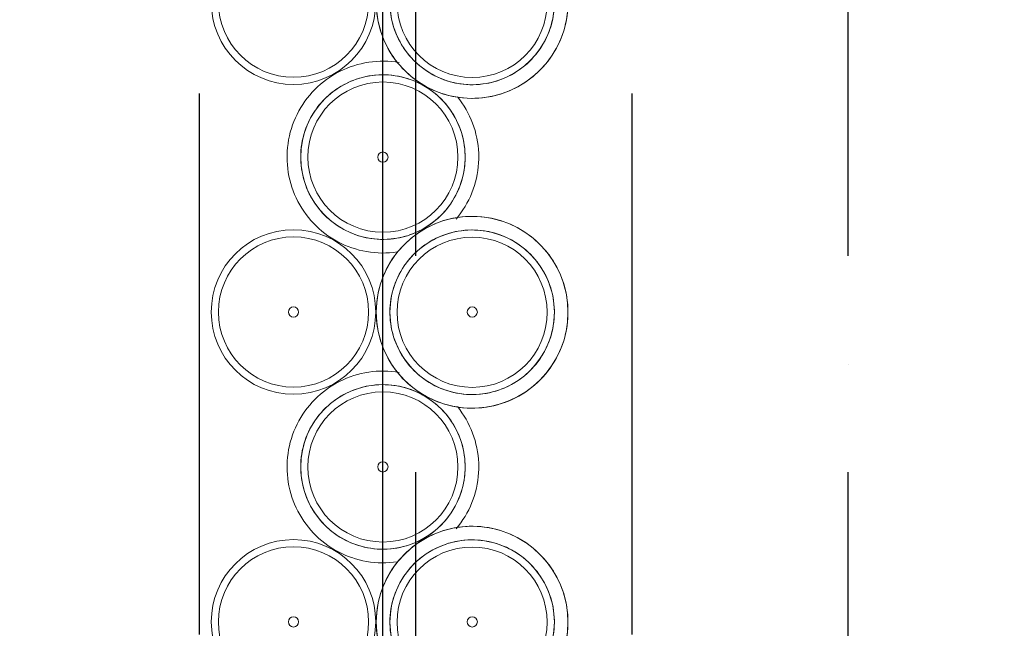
# Model space of a CAD drawing. Header units: millimetres. Extents: x 3625 to 132892, y -52547 to 67182.
# Tile 215 of 256: x 64082 to 64371, y 35117 to 35296. Entities that reach past the tile are written whole.
import ezdxf

# ---------------------------------------------------------------- set-up
doc = ezdxf.new("R2010")
doc.units = ezdxf.units.MM
doc.layers.add('A-GENM', color=6, linetype='Continuous', lineweight=18)
doc.layers.add('ATN Houtenlatten pl', color=20, linetype='Continuous')

# ---------------------------------------------------------------- blocks, each defined once
blk = doc.blocks.new('22_KA_stijgerbuizenwand sectie - Type-V199-Plotview plafond begane grond - 1 op 100')
at = {"layer": 'A-GENM'}
blk.add_line((8.75, -22.51), (7.84, -22.84), dxfattribs=at)
at = {"layer": 'A-GENM', "flags": 128}
for points in [[(54.36, 45.39), (54.33, 46.52), (54.27, 47.64), (54.15, 48.76), (54, 49.88), (53.8, 50.98), (53.55, 52.08), (53.26, 53.17), (52.93, 54.25), (52.55, 55.31), (52.13, 56.35), (51.67, 57.38), (51.18, 58.39), (50.64, 59.38), (50.06, 60.34), (49.44, 61.29), (48.79, 62.2), (48.09, 63.09), (47.37, 63.95), (46.61, 64.78), (45.82, 65.58), (45, 66.35), (44.14, 67.09), (43.26, 67.79), (42.35, 68.45), (41.42, 69.08), (40.46, 69.67), (39.47, 70.22), (38.47, 70.73), (37.45, 71.2), (36.41, 71.63), (35.35, 72.01), (34.28, 72.36), (33.19, 72.66), (32.1, 72.92), (30.99, 73.13), (29.88, 73.3), (28.76, 73.42), (27.64, 73.5), (26.51, 73.54), (25.38, 73.53), (24.26, 73.47), (23.14, 73.37), (22.02, 73.23), (20.91, 73.04), (19.81, 72.8), (18.72, 72.53), (17.64, 72.21), (16.57, 71.84), (15.52, 71.44), (14.49, 70.99), (13.48, 70.5), (12.48, 69.97), (11.51, 69.4), (10.56, 68.79), (9.64, 68.15), (8.74, 67.47), (7.87, 66.75), (7.03, 66), (6.23, 65.22), (5.45, 64.4), (4.7, 63.56), (4, 62.69), (3.32, 61.78), (2.68, 60.85), (2.08, 59.9), (1.52, 58.93), (1, 57.93), (0.52, 56.91), (0.08, 55.87), (-0.32, 54.82), (-0.67, 53.75), (-0.99, 52.67), (-1.26, 51.58), (-1.48, 50.47), (-1.66, 49.36), (-1.8, 48.25), (-1.89, 47.12), (-1.94, 46), (-1.94, 45.39)], [(2.06, 45.39), (2.08, 46.36), (2.13, 47.32), (2.23, 48.28), (2.36, 49.24), (2.54, 50.19), (2.75, 51.13), (3, 52.06), (3.28, 52.99), (3.6, 53.9), (3.96, 54.79), (4.36, 55.68), (4.79, 56.54), (5.25, 57.39), (5.74, 58.22), (6.27, 59.03), (6.84, 59.81), (7.43, 60.58), (8.05, 61.31), (8.7, 62.03), (9.38, 62.71), (10.09, 63.37), (10.82, 64), (11.58, 64.6), (12.36, 65.17), (13.16, 65.71), (13.98, 66.22), (14.82, 66.69), (15.68, 67.13), (16.56, 67.53), (17.46, 67.9), (18.36, 68.23), (19.28, 68.53), (20.21, 68.78), (21.15, 69.01), (22.1, 69.19), (23.06, 69.33), (24.02, 69.44), (24.98, 69.51), (25.95, 69.54), (26.91, 69.53), (27.88, 69.48), (28.84, 69.4), (29.8, 69.27), (30.75, 69.11), (31.69, 68.91), (32.63, 68.67), (33.56, 68.4), (34.47, 68.08), (35.37, 67.73), (36.26, 67.35), (37.13, 66.93), (37.98, 66.48), (38.81, 65.99), (39.63, 65.47), (40.42, 64.92), (41.19, 64.33), (41.93, 63.72), (42.65, 63.07), (43.35, 62.4), (44.01, 61.7), (44.65, 60.98), (45.26, 60.23), (45.84, 59.45), (46.39, 58.66), (46.9, 57.84), (47.38, 57), (47.83, 56.15), (48.24, 55.27), (48.62, 54.38), (48.96, 53.48), (49.27, 52.56), (49.53, 51.64), (49.77, 50.7), (49.96, 49.75), (50.11, 48.8), (50.23, 47.84), (50.31, 46.88), (50.35, 45.91), (50.36, 45.39)], [(-1.94, 45.39), (-1.92, 44.26), (-1.85, 43.14), (-1.74, 42.02), (-1.58, 40.91), (-1.38, 39.8), (-1.14, 38.7), (-0.85, 37.61), (-0.51, 36.54), (-0.14, 35.47), (0.28, 34.43), (0.74, 33.4), (1.24, 32.39), (1.78, 31.4), (2.36, 30.44), (2.97, 29.5), (3.63, 28.58), (4.32, 27.69), (5.04, 26.83), (5.8, 26), (6.59, 25.2), (7.42, 24.43), (8.27, 23.69), (9.15, 22.99), (10.06, 22.33), (11, 21.7), (11.96, 21.11), (12.94, 20.56), (13.94, 20.05), (14.96, 19.58), (16.01, 19.15), (17.06, 18.77), (18.14, 18.42), (19.22, 18.12), (20.32, 17.86), (21.42, 17.65), (22.53, 17.48), (23.65, 17.36), (24.78, 17.28), (25.9, 17.24), (27.03, 17.25), (28.15, 17.31), (29.27, 17.41), (30.39, 17.55), (31.5, 17.74), (32.6, 17.98), (33.69, 18.25), (34.77, 18.58), (35.84, 18.94), (36.89, 19.35), (37.92, 19.79), (38.93, 20.28), (39.93, 20.81), (40.9, 21.38), (41.85, 21.99), (42.77, 22.63), (43.67, 23.31), (44.54, 24.03), (45.38, 24.78), (46.19, 25.56), (46.96, 26.38), (47.71, 27.22), (48.42, 28.1), (49.09, 29), (49.73, 29.93), (50.33, 30.88), (50.89, 31.86), (51.41, 32.85), (51.89, 33.87), (52.33, 34.91), (52.73, 35.96), (53.09, 37.03), (53.4, 38.11), (53.67, 39.2), (53.89, 40.31), (54.07, 41.42), (54.21, 42.54), (54.3, 43.66), (54.35, 44.78), (54.36, 45.39)], [(50.36, 45.39), (50.34, 44.42), (50.28, 43.46), (50.18, 42.5), (50.05, 41.54), (49.87, 40.59), (49.66, 39.65), (49.42, 38.72), (49.13, 37.79), (48.81, 36.88), (48.45, 35.99), (48.06, 35.1), (47.63, 34.24), (47.16, 33.39), (46.67, 32.56), (46.14, 31.75), (45.58, 30.97), (44.98, 30.21), (44.36, 29.47), (43.71, 28.75), (43.03, 28.07), (42.33, 27.41), (41.59, 26.78), (40.84, 26.18), (40.06, 25.61), (39.25, 25.07), (38.43, 24.56), (37.59, 24.09), (36.73, 23.65), (35.85, 23.25), (34.96, 22.88), (34.05, 22.55), (33.13, 22.25), (32.2, 22), (31.26, 21.77), (30.31, 21.59), (29.36, 21.45), (28.4, 21.34), (27.43, 21.27), (26.47, 21.24), (25.5, 21.25), (24.54, 21.3), (23.57, 21.38), (22.62, 21.51), (21.66, 21.67), (20.72, 21.87), (19.78, 22.11), (18.86, 22.39), (17.94, 22.7), (17.04, 23.05), (16.16, 23.43), (15.29, 23.85), (14.43, 24.3), (13.6, 24.79), (12.79, 25.31), (11.99, 25.87), (11.22, 26.45), (10.48, 27.06), (9.76, 27.71), (9.06, 28.38), (8.4, 29.08), (7.76, 29.8), (7.15, 30.55), (6.57, 31.33), (6.03, 32.12), (5.51, 32.94), (5.03, 33.78), (4.58, 34.63), (4.17, 35.51), (3.79, 36.4), (3.45, 37.3), (3.15, 38.22), (2.88, 39.14), (2.65, 40.08), (2.45, 41.03), (2.3, 41.98), (2.18, 42.94), (2.1, 43.9), (2.06, 44.87), (2.06, 45.39)], [(4.78, 27.74), (3.67, 27.91), (2.55, 28.03), (1.43, 28.11), (0.3, 28.15), (-0.82, 28.14), (-1.95, 28.08), (-3.07, 27.98), (-4.18, 27.84), (-5.29, 27.65), (-6.4, 27.41), (-7.49, 27.14), (-8.57, 26.82), (-9.63, 26.45), (-10.68, 26.04), (-11.71, 25.6), (-12.73, 25.11), (-13.72, 24.58), (-14.69, 24.01), (-15.64, 23.4), (-16.57, 22.76), (-17.46, 22.08), (-18.33, 21.36), (-19.17, 20.61), (-19.98, 19.83), (-20.76, 19.01), (-21.5, 18.17), (-22.21, 17.29), (-22.88, 16.39), (-23.52, 15.46), (-24.12, 14.51), (-24.68, 13.54), (-25.2, 12.54), (-25.69, 11.52), (-26.13, 10.48), (-26.52, 9.43), (-26.88, 8.36), (-27.19, 7.28), (-27.46, 6.19), (-27.69, 5.08), (-27.87, 3.97), (-28, 2.85), (-28.1, 1.73), (-28.14, 0.61), (-28.15, 0)], [(-6.92, 23.14), (-5.99, 23.39), (-5.05, 23.62), (-4.1, 23.8), (-3.15, 23.94), (-2.19, 24.05), (-1.23, 24.12), (-0.26, 24.15), (0.71, 24.14), (1.67, 24.09), (2.63, 24.01), (3.59, 23.88), (4.54, 23.72), (5.49, 23.52), (6.42, 23.28), (7.35, 23), (8.26, 22.69), (9.16, 22.34), (10.05, 21.96), (10.92, 21.54), (11.77, 21.09)], [(-19.37, 14.42), (-18.78, 15.19), (-18.16, 15.92), (-17.5, 16.64), (-16.83, 17.32), (-16.12, 17.98), (-15.39, 18.61), (-14.63, 19.21), (-13.85, 19.78), (-13.05, 20.32), (-12.23, 20.83), (-11.38, 21.3), (-10.52, 21.74), (-9.64, 22.14), (-8.75, 22.51), (-7.84, 22.84)], [(12.61, 20.6), (13.42, 20.08), (14.21, 19.53), (14.98, 18.94), (15.73, 18.33), (16.45, 17.68), (17.14, 17.01), (17.81, 16.31), (18.45, 15.59), (19.05, 14.84), (19.63, 14.06), (20.18, 13.27), (20.69, 12.45), (21.18, 11.61), (21.62, 10.76), (22.04, 9.88), (22.41, 8.99), (22.75, 8.09), (23.06, 7.17), (23.33, 6.25), (23.56, 5.31), (23.75, 4.36), (23.91, 3.41), (24.03, 2.45), (24.1, 1.49), (24.14, 0.52)], [(28.15, 0), (28.13, 1.13), (28.06, 2.25), (27.95, 3.37), (27.79, 4.48), (27.59, 5.59), (27.34, 6.69), (27.05, 7.78), (26.72, 8.86), (26.35, 9.92), (25.93, 10.96), (25.47, 11.99), (24.97, 13), (24.43, 13.99), (23.85, 14.95), (23.23, 15.89), (22.58, 16.81), (21.89, 17.7)], [(-24.15, 0), (-24.13, 0.97), (-24.07, 1.93), (-23.98, 2.89), (-23.84, 3.85), (-23.67, 4.8), (-23.46, 5.74), (-23.21, 6.67), (-22.92, 7.6), (-22.6, 8.51), (-22.24, 9.4), (-21.85, 10.29), (-21.42, 11.15), (-20.96, 12), (-20.46, 12.83), (-19.93, 13.64)], [(-28.15, 0), (-28.13, -1.13), (-28.06, -2.25), (-27.95, -3.37), (-27.79, -4.48), (-27.59, -5.59), (-27.34, -6.69), (-27.05, -7.78), (-26.72, -8.86), (-26.35, -9.92), (-25.93, -10.96), (-25.47, -11.99), (-24.97, -13), (-24.43, -13.99), (-23.85, -14.95), (-23.23, -15.89), (-22.58, -16.81), (-21.89, -17.7), (-21.16, -18.56), (-20.4, -19.39), (-19.61, -20.19), (-18.79, -20.96), (-17.94, -21.7), (-17.05, -22.4), (-16.14, -23.06), (-15.21, -23.69), (-14.25, -24.28), (-13.27, -24.83), (-12.26, -25.34), (-11.24, -25.81), (-10.2, -26.24), (-9.14, -26.62), (-8.07, -26.97), (-6.99, -27.27), (-5.89, -27.53), (-4.78, -27.74), (-3.67, -27.91), (-2.55, -28.03), (-1.43, -28.11), (-0.3, -28.15), (0.82, -28.14), (1.95, -28.08), (3.07, -27.98)], [(24.15, 0), (24.13, -0.97), (24.07, -1.93), (23.98, -2.89), (23.84, -3.85), (23.67, -4.8), (23.46, -5.74), (23.21, -6.67), (22.92, -7.6), (22.6, -8.51), (22.24, -9.4), (21.85, -10.29), (21.42, -11.15), (20.96, -12), (20.46, -12.83), (19.93, -13.64)], [(22.88, -16.39), (23.52, -15.46), (24.12, -14.51), (24.68, -13.54), (25.2, -12.54), (25.69, -11.52), (26.13, -10.48), (26.52, -9.43), (26.88, -8.36), (27.19, -7.28), (27.46, -6.19), (27.69, -5.08), (27.87, -3.97), (28, -2.85), (28.1, -1.73), (28.14, -0.61), (28.15, 0)], [(6.92, -23.14), (5.99, -23.39), (5.05, -23.62), (4.1, -23.8), (3.15, -23.94), (2.19, -24.05), (1.23, -24.12), (0.26, -24.15), (-0.71, -24.14), (-1.67, -24.09), (-2.63, -24.01), (-3.59, -23.88), (-4.54, -23.72), (-5.49, -23.52), (-6.42, -23.28), (-7.35, -23), (-8.26, -22.69), (-9.16, -22.34), (-10.05, -21.96), (-10.92, -21.54), (-11.77, -21.09), (-12.61, -20.6), (-13.42, -20.08), (-14.21, -19.53), (-14.98, -18.94), (-15.73, -18.33), (-16.45, -17.68), (-17.14, -17.01), (-17.81, -16.31), (-18.45, -15.59), (-19.05, -14.84), (-19.63, -14.06), (-20.18, -13.27), (-20.69, -12.45), (-21.18, -11.61), (-21.62, -10.76), (-22.04, -9.88), (-22.41, -8.99), (-22.75, -8.09), (-23.06, -7.17), (-23.33, -6.25), (-23.56, -5.31), (-23.75, -4.36), (-23.91, -3.41), (-24.03, -2.45), (-24.1, -1.49), (-24.14, -0.52)], [(19.37, -14.42), (18.78, -15.19), (18.16, -15.92), (17.5, -16.64), (16.83, -17.32), (16.12, -17.98), (15.39, -18.61)], [(12.73, -25.11), (13.72, -24.58), (14.69, -24.01), (15.64, -23.4)]]:
    blk.add_lwpolyline(points, dxfattribs=at)
at = {"layer": 'A-GENM'}
for centre, radius, start, end in [((26.21, 45.39), 28.15, 360, 180), ((-26.25, 45.47), 24.15, 0, 180), ((26.21, 45.39), 24.15, 360, 180), ((26.21, 45.39), 24.15, 0, 180), ((-26.25, 45.47), 22.04, 360, 180), ((26.21, 45.39), 22.04, 360, 180), ((-26.25, 45.47), 1.5, 0, 180), ((26.25, 45.47), 1.5, 0, 180), ((-26.25, 45.47), 24.15, 180, 0), ((-26.25, 45.47), 22.04, 180, 360), ((-26.25, 45.47), 1.5, 180, 0), ((26.21, 45.39), 28.15, 180, 360), ((26.21, 45.39), 24.15, 180, 360), ((26.21, 45.39), 24.15, 180, 0), ((26.21, 45.39), 22.04, 180, 360), ((26.25, 45.47), 1.5, 180, 0), ((0, 0), 24.15, 0, 180), ((0, 0), 22.04, 360, 180), ((0, 0), 24.15, 180, 0), ((0, 0), 22.04, 180, 360), ((0, 0), 1.5, 0, 180), ((0, 0), 1.5, 180, 0)]:
    blk.add_arc(centre, radius, start, end, dxfattribs=at)
blk = doc.blocks.new('22_KA_stijgerbuizenwand sectie - Type-V200-Plotview plafond begane grond - 1 op 100')
at = {"layer": 'A-GENM', "flags": 128}
for points in [[(54.36, 45.39), (54.33, 46.52), (54.27, 47.64), (54.15, 48.76), (54, 49.88), (53.8, 50.98), (53.55, 52.08), (53.26, 53.17), (52.93, 54.25), (52.55, 55.31), (52.13, 56.35), (51.67, 57.38), (51.18, 58.39), (50.64, 59.38), (50.06, 60.34), (49.44, 61.29), (48.79, 62.2), (48.09, 63.09), (47.37, 63.95), (46.61, 64.78), (45.82, 65.58), (45, 66.35), (44.14, 67.09), (43.26, 67.79), (42.35, 68.45), (41.42, 69.08), (40.46, 69.67), (39.47, 70.22), (38.47, 70.73), (37.45, 71.2), (36.41, 71.63), (35.35, 72.01), (34.28, 72.36), (33.19, 72.66), (32.1, 72.92), (30.99, 73.13), (29.88, 73.3), (28.76, 73.42), (27.64, 73.5), (26.51, 73.54), (25.38, 73.53), (24.26, 73.47), (23.14, 73.37), (22.02, 73.23), (20.91, 73.04), (19.81, 72.8), (18.72, 72.53), (17.64, 72.21), (16.57, 71.84), (15.52, 71.44), (14.49, 70.99), (13.48, 70.5), (12.48, 69.97), (11.51, 69.4), (10.56, 68.79), (9.64, 68.15), (8.74, 67.47), (7.87, 66.75), (7.03, 66), (6.23, 65.22), (5.45, 64.4), (4.7, 63.56), (4, 62.69), (3.32, 61.78), (2.68, 60.85), (2.08, 59.9), (1.52, 58.93), (1, 57.93), (0.52, 56.91), (0.08, 55.87), (-0.32, 54.82), (-0.67, 53.75), (-0.99, 52.67), (-1.26, 51.58), (-1.48, 50.47), (-1.66, 49.36), (-1.8, 48.25), (-1.89, 47.12), (-1.94, 46), (-1.94, 45.39)], [(2.06, 45.39), (2.08, 46.36), (2.13, 47.32), (2.23, 48.28), (2.36, 49.24), (2.54, 50.19), (2.75, 51.13), (3, 52.06), (3.28, 52.99), (3.6, 53.9), (3.96, 54.79), (4.36, 55.68), (4.79, 56.54), (5.25, 57.39), (5.74, 58.22), (6.27, 59.03), (6.84, 59.81), (7.43, 60.58), (8.05, 61.31), (8.7, 62.03), (9.38, 62.71), (10.09, 63.37), (10.82, 64), (11.58, 64.6), (12.36, 65.17), (13.16, 65.71), (13.98, 66.22), (14.82, 66.69), (15.68, 67.13), (16.56, 67.53), (17.46, 67.9), (18.36, 68.23), (19.28, 68.53), (20.21, 68.78), (21.15, 69.01), (22.1, 69.19), (23.06, 69.33), (24.02, 69.44), (24.98, 69.51), (25.95, 69.54), (26.91, 69.53), (27.88, 69.48), (28.84, 69.4), (29.8, 69.27), (30.75, 69.11), (31.69, 68.91), (32.63, 68.67), (33.56, 68.4), (34.47, 68.08), (35.37, 67.73), (36.26, 67.35), (37.13, 66.93), (37.98, 66.48), (38.81, 65.99), (39.63, 65.47), (40.42, 64.92), (41.19, 64.33), (41.93, 63.72), (42.65, 63.07), (43.35, 62.4), (44.01, 61.7), (44.65, 60.98), (45.26, 60.23), (45.84, 59.45), (46.39, 58.66), (46.9, 57.84), (47.38, 57), (47.83, 56.15), (48.24, 55.27), (48.62, 54.38), (48.96, 53.48), (49.27, 52.56), (49.53, 51.64), (49.77, 50.7), (49.96, 49.75), (50.11, 48.8), (50.23, 47.84), (50.31, 46.88), (50.35, 45.91), (50.36, 45.39)], [(-1.94, 45.39), (-1.92, 44.26), (-1.85, 43.14), (-1.74, 42.02), (-1.58, 40.91), (-1.38, 39.8), (-1.14, 38.7), (-0.85, 37.61), (-0.51, 36.54), (-0.14, 35.47), (0.28, 34.43), (0.74, 33.4), (1.24, 32.39), (1.78, 31.4), (2.36, 30.44), (2.97, 29.5), (3.63, 28.58), (4.32, 27.69), (5.04, 26.83), (5.8, 26), (6.59, 25.2), (7.42, 24.43), (8.27, 23.69), (9.15, 22.99), (10.06, 22.33), (11, 21.7), (11.96, 21.11), (12.94, 20.56), (13.94, 20.05), (14.96, 19.58), (16.01, 19.15), (17.06, 18.77), (18.14, 18.42), (19.22, 18.12), (20.32, 17.86), (21.42, 17.65), (22.53, 17.48), (23.65, 17.36), (24.78, 17.28), (25.9, 17.24), (27.03, 17.25), (28.15, 17.31), (29.27, 17.41), (30.39, 17.55), (31.5, 17.74), (32.6, 17.98), (33.69, 18.25), (34.77, 18.58), (35.84, 18.94), (36.89, 19.35), (37.92, 19.79), (38.93, 20.28), (39.93, 20.81), (40.9, 21.38), (41.85, 21.99), (42.77, 22.63), (43.67, 23.31), (44.54, 24.03), (45.38, 24.78), (46.19, 25.56), (46.96, 26.38), (47.71, 27.22), (48.42, 28.1), (49.09, 29), (49.73, 29.93), (50.33, 30.88), (50.89, 31.86), (51.41, 32.85), (51.89, 33.87), (52.33, 34.91), (52.73, 35.96), (53.09, 37.03), (53.4, 38.11), (53.67, 39.2), (53.89, 40.31), (54.07, 41.42), (54.21, 42.54), (54.3, 43.66), (54.35, 44.78), (54.36, 45.39)], [(50.36, 45.39), (50.34, 44.42), (50.28, 43.46), (50.18, 42.5), (50.05, 41.54), (49.87, 40.59), (49.66, 39.65), (49.42, 38.72), (49.13, 37.79), (48.81, 36.88), (48.45, 35.99), (48.06, 35.1), (47.63, 34.24), (47.16, 33.39), (46.67, 32.56), (46.14, 31.75), (45.58, 30.97), (44.98, 30.21), (44.36, 29.47), (43.71, 28.75), (43.03, 28.07), (42.33, 27.41), (41.59, 26.78), (40.84, 26.18), (40.06, 25.61), (39.25, 25.07), (38.43, 24.56), (37.59, 24.09), (36.73, 23.65), (35.85, 23.25), (34.96, 22.88), (34.05, 22.55), (33.13, 22.25), (32.2, 22), (31.26, 21.77), (30.31, 21.59), (29.36, 21.45), (28.4, 21.34), (27.43, 21.27), (26.47, 21.24), (25.5, 21.25), (24.54, 21.3), (23.57, 21.38), (22.62, 21.51), (21.66, 21.67), (20.72, 21.87), (19.78, 22.11), (18.86, 22.39), (17.94, 22.7), (17.04, 23.05), (16.16, 23.43), (15.29, 23.85), (14.43, 24.3), (13.6, 24.79), (12.79, 25.31), (11.99, 25.87), (11.22, 26.45), (10.48, 27.06), (9.76, 27.71), (9.06, 28.38), (8.4, 29.08), (7.76, 29.8), (7.15, 30.55), (6.57, 31.33), (6.03, 32.12), (5.51, 32.94), (5.03, 33.78), (4.58, 34.63), (4.17, 35.51), (3.79, 36.4), (3.45, 37.3), (3.15, 38.22), (2.88, 39.14), (2.65, 40.08), (2.45, 41.03), (2.3, 41.98), (2.18, 42.94), (2.1, 43.9), (2.06, 44.87), (2.06, 45.39)], [(4.78, 27.74), (3.67, 27.91), (2.55, 28.03), (1.43, 28.11), (0.3, 28.15), (-0.82, 28.14), (-1.95, 28.08), (-3.07, 27.98), (-4.18, 27.84), (-5.29, 27.65), (-6.4, 27.41), (-7.49, 27.14), (-8.57, 26.82), (-9.63, 26.45), (-10.68, 26.04), (-11.71, 25.6), (-12.73, 25.11), (-13.72, 24.58), (-14.69, 24.01), (-15.64, 23.4), (-16.57, 22.76), (-17.46, 22.08), (-18.33, 21.36), (-19.17, 20.61), (-19.98, 19.83), (-20.76, 19.01), (-21.5, 18.17), (-22.21, 17.29), (-22.88, 16.39), (-23.52, 15.46), (-24.12, 14.51), (-24.68, 13.54), (-25.2, 12.54), (-25.69, 11.52), (-26.13, 10.48), (-26.52, 9.43), (-26.88, 8.36), (-27.19, 7.28), (-27.46, 6.19), (-27.69, 5.08), (-27.87, 3.97), (-28, 2.85), (-28.1, 1.73), (-28.14, 0.61), (-28.15, 0)], [(-6.92, 23.14), (-5.99, 23.39), (-5.05, 23.62), (-4.1, 23.8), (-3.15, 23.94), (-2.19, 24.05), (-1.23, 24.12), (-0.26, 24.15), (0.71, 24.14), (1.67, 24.09), (2.63, 24.01), (3.59, 23.88), (4.54, 23.72), (5.49, 23.52), (6.42, 23.28), (7.35, 23), (8.26, 22.69), (9.16, 22.34), (10.05, 21.96), (10.92, 21.54), (11.77, 21.09)], [(-19.37, 14.42), (-18.78, 15.19), (-18.16, 15.92), (-17.5, 16.64), (-16.83, 17.32), (-16.12, 17.98), (-15.39, 18.61), (-14.63, 19.21), (-13.85, 19.78), (-13.05, 20.32), (-12.23, 20.83), (-11.38, 21.3), (-10.52, 21.74), (-9.64, 22.14), (-8.75, 22.51), (-7.84, 22.84)], [(12.61, 20.6), (13.42, 20.08), (14.21, 19.53), (14.98, 18.94), (15.73, 18.33), (16.45, 17.68), (17.14, 17.01), (17.81, 16.31), (18.45, 15.59), (19.05, 14.84), (19.63, 14.06), (20.18, 13.27), (20.69, 12.45), (21.18, 11.61), (21.62, 10.76), (22.04, 9.88), (22.41, 8.99), (22.75, 8.09), (23.06, 7.17), (23.33, 6.25), (23.56, 5.31), (23.75, 4.36), (23.91, 3.41), (24.03, 2.45), (24.1, 1.49), (24.14, 0.52)], [(28.15, 0), (28.13, 1.13), (28.06, 2.25), (27.95, 3.37), (27.79, 4.48), (27.59, 5.59), (27.34, 6.69), (27.05, 7.78), (26.72, 8.86), (26.35, 9.92), (25.93, 10.96), (25.47, 11.99), (24.97, 13), (24.43, 13.99), (23.85, 14.95), (23.23, 15.89), (22.58, 16.81), (21.89, 17.7)], [(-24.15, 0), (-24.13, 0.97), (-24.07, 1.93), (-23.98, 2.89), (-23.84, 3.85), (-23.67, 4.8), (-23.46, 5.74), (-23.21, 6.67), (-22.92, 7.6), (-22.6, 8.51), (-22.24, 9.4), (-21.85, 10.29), (-21.42, 11.15), (-20.96, 12), (-20.46, 12.83), (-19.93, 13.64)], [(-28.15, 0), (-28.13, -1.13), (-28.06, -2.25), (-27.95, -3.37), (-27.79, -4.48), (-27.59, -5.59), (-27.34, -6.69), (-27.05, -7.78), (-26.72, -8.86), (-26.35, -9.92), (-25.93, -10.96), (-25.47, -11.99), (-24.97, -13), (-24.43, -13.99), (-23.85, -14.95), (-23.23, -15.89), (-22.58, -16.81), (-21.89, -17.7), (-21.16, -18.56), (-20.4, -19.39), (-19.61, -20.19), (-18.79, -20.96), (-17.94, -21.7), (-17.05, -22.4), (-16.14, -23.06), (-15.21, -23.69), (-14.25, -24.28), (-13.27, -24.83), (-12.26, -25.34), (-11.24, -25.81), (-10.2, -26.24), (-9.14, -26.62), (-8.07, -26.97), (-6.99, -27.27), (-5.89, -27.53), (-4.78, -27.74), (-3.67, -27.91), (-2.55, -28.03), (-1.43, -28.11), (-0.3, -28.15), (0.82, -28.14), (1.95, -28.08), (3.07, -27.98), (4.18, -27.84)], [(24.15, 0), (24.13, -0.97), (24.07, -1.93), (23.98, -2.89), (23.84, -3.85), (23.67, -4.8), (23.46, -5.74), (23.21, -6.67), (22.92, -7.6), (22.6, -8.51), (22.24, -9.4), (21.85, -10.29), (21.42, -11.15), (20.96, -12), (20.46, -12.83), (19.93, -13.64)], [(21.5, -18.17), (22.21, -17.29), (22.88, -16.39), (23.52, -15.46), (24.12, -14.51), (24.68, -13.54), (25.2, -12.54), (25.69, -11.52), (26.13, -10.48), (26.52, -9.43), (26.88, -8.36), (27.19, -7.28), (27.46, -6.19), (27.69, -5.08), (27.87, -3.97), (28, -2.85), (28.1, -1.73), (28.14, -0.61), (28.15, 0)], [(6.92, -23.14), (5.99, -23.39), (5.05, -23.62), (4.1, -23.8), (3.15, -23.94), (2.19, -24.05), (1.23, -24.12), (0.26, -24.15), (-0.71, -24.14), (-1.67, -24.09), (-2.63, -24.01), (-3.59, -23.88), (-4.54, -23.72), (-5.49, -23.52), (-6.42, -23.28), (-7.35, -23), (-8.26, -22.69), (-9.16, -22.34), (-10.05, -21.96), (-10.92, -21.54), (-11.77, -21.09), (-12.61, -20.6), (-13.42, -20.08), (-14.21, -19.53), (-14.98, -18.94), (-15.73, -18.33), (-16.45, -17.68), (-17.14, -17.01), (-17.81, -16.31), (-18.45, -15.59), (-19.05, -14.84), (-19.63, -14.06), (-20.18, -13.27), (-20.69, -12.45), (-21.18, -11.61), (-21.62, -10.76), (-22.04, -9.88), (-22.41, -8.99), (-22.75, -8.09), (-23.06, -7.17), (-23.33, -6.25), (-23.56, -5.31), (-23.75, -4.36), (-23.91, -3.41), (-24.03, -2.45), (-24.1, -1.49), (-24.14, -0.52)], [(19.37, -14.42), (18.78, -15.19), (18.16, -15.92), (17.5, -16.64), (16.83, -17.32), (16.12, -17.98), (15.39, -18.61), (14.63, -19.21), (13.85, -19.78), (13.05, -20.32), (12.23, -20.83), (11.38, -21.3), (10.52, -21.74), (9.64, -22.14), (8.75, -22.51), (7.84, -22.84)]]:
    blk.add_lwpolyline(points, dxfattribs=at)
at = {"layer": 'A-GENM'}
for centre, radius, start, end in [((26.21, 45.39), 28.15, 360, 180), ((-26.25, 45.47), 24.15, 0, 180), ((26.21, 45.39), 24.15, 360, 180), ((26.21, 45.39), 24.15, 0, 180), ((-26.25, 45.47), 22.04, 360, 180), ((26.21, 45.39), 22.04, 360, 180), ((-26.25, 45.47), 1.5, 0, 180), ((26.25, 45.47), 1.5, 0, 180), ((-26.25, 45.47), 24.15, 180, 0), ((-26.25, 45.47), 22.04, 180, 360), ((-26.25, 45.47), 1.5, 180, 0), ((26.21, 45.39), 28.15, 180, 360), ((26.21, 45.39), 24.15, 180, 360), ((26.21, 45.39), 24.15, 180, 0), ((26.21, 45.39), 22.04, 180, 360), ((26.25, 45.47), 1.5, 180, 0), ((0, 0), 24.15, 0, 180), ((0, 0), 22.04, 360, 180), ((0, 0), 24.15, 180, 0), ((0, 0), 22.04, 180, 360), ((0, 0), 1.5, 0, 180), ((0, 0), 1.5, 180, 0)]:
    blk.add_arc(centre, radius, start, end, dxfattribs=at)
blk = doc.blocks.new('22_KA_stijgerbuizenwand sectie - Type-V201-Plotview plafond begane grond - 1 op 100')
at = {"layer": 'A-GENM', "flags": 128}
for points in [[(54.36, 45.39), (54.33, 46.52), (54.27, 47.64), (54.15, 48.76), (54, 49.88), (53.8, 50.98), (53.55, 52.08), (53.26, 53.17), (52.93, 54.25), (52.55, 55.31), (52.13, 56.35), (51.67, 57.38), (51.18, 58.39), (50.64, 59.38), (50.06, 60.34), (49.44, 61.29), (48.79, 62.2), (48.09, 63.09), (47.37, 63.95), (46.61, 64.78), (45.82, 65.58), (45, 66.35), (44.14, 67.09), (43.26, 67.79), (42.35, 68.45), (41.42, 69.08), (40.46, 69.67), (39.47, 70.22), (38.47, 70.73), (37.45, 71.2), (36.41, 71.63), (35.35, 72.01), (34.28, 72.36), (33.19, 72.66), (32.1, 72.92), (30.99, 73.13), (29.88, 73.3), (28.76, 73.42), (27.64, 73.5), (26.51, 73.54), (25.38, 73.53), (24.26, 73.47), (23.14, 73.37), (22.02, 73.23), (20.91, 73.04), (19.81, 72.8), (18.72, 72.53), (17.64, 72.21), (16.57, 71.84), (15.52, 71.44), (14.49, 70.99), (13.48, 70.5), (12.48, 69.97), (11.51, 69.4), (10.56, 68.79), (9.64, 68.15), (8.74, 67.47), (7.87, 66.75), (7.03, 66), (6.23, 65.22), (5.45, 64.4), (4.7, 63.56), (4, 62.69), (3.32, 61.78), (2.68, 60.85), (2.08, 59.9), (1.52, 58.93), (1, 57.93), (0.52, 56.91), (0.08, 55.87), (-0.32, 54.82), (-0.67, 53.75), (-0.99, 52.67), (-1.26, 51.58), (-1.48, 50.47), (-1.66, 49.36), (-1.8, 48.25), (-1.89, 47.12), (-1.94, 46), (-1.94, 45.39)], [(2.06, 45.39), (2.08, 46.36), (2.13, 47.32), (2.23, 48.28), (2.36, 49.24), (2.54, 50.19), (2.75, 51.13), (3, 52.06), (3.28, 52.99), (3.6, 53.9), (3.96, 54.79), (4.36, 55.68), (4.79, 56.54), (5.25, 57.39), (5.74, 58.22), (6.27, 59.03), (6.84, 59.81), (7.43, 60.58), (8.05, 61.31), (8.7, 62.03), (9.38, 62.71), (10.09, 63.37), (10.82, 64), (11.58, 64.6), (12.36, 65.17), (13.16, 65.71), (13.98, 66.22), (14.82, 66.69), (15.68, 67.13), (16.56, 67.53), (17.46, 67.9), (18.36, 68.23), (19.28, 68.53), (20.21, 68.78), (21.15, 69.01), (22.1, 69.19), (23.06, 69.33), (24.02, 69.44), (24.98, 69.51), (25.95, 69.54), (26.91, 69.53), (27.88, 69.48), (28.84, 69.4), (29.8, 69.27), (30.75, 69.11), (31.69, 68.91), (32.63, 68.67), (33.56, 68.4), (34.47, 68.08), (35.37, 67.73), (36.26, 67.35), (37.13, 66.93), (37.98, 66.48), (38.81, 65.99), (39.63, 65.47), (40.42, 64.92), (41.19, 64.33), (41.93, 63.72), (42.65, 63.07), (43.35, 62.4), (44.01, 61.7), (44.65, 60.98), (45.26, 60.23), (45.84, 59.45), (46.39, 58.66), (46.9, 57.84), (47.38, 57), (47.83, 56.15), (48.24, 55.27), (48.62, 54.38), (48.96, 53.48), (49.27, 52.56), (49.53, 51.64), (49.77, 50.7), (49.96, 49.75), (50.11, 48.8), (50.23, 47.84), (50.31, 46.88), (50.35, 45.91), (50.36, 45.39)], [(-1.94, 45.39), (-1.92, 44.26), (-1.85, 43.14), (-1.74, 42.02), (-1.58, 40.91), (-1.38, 39.8), (-1.14, 38.7), (-0.85, 37.61), (-0.51, 36.54), (-0.14, 35.47), (0.28, 34.43), (0.74, 33.4), (1.24, 32.39), (1.78, 31.4), (2.36, 30.44), (2.97, 29.5), (3.63, 28.58), (4.32, 27.69), (5.04, 26.83), (5.8, 26), (6.59, 25.2), (7.42, 24.43), (8.27, 23.69), (9.15, 22.99), (10.06, 22.33), (11, 21.7), (11.96, 21.11), (12.94, 20.56), (13.94, 20.05), (14.96, 19.58), (16.01, 19.15), (17.06, 18.77), (18.14, 18.42), (19.22, 18.12), (20.32, 17.86), (21.42, 17.65), (22.53, 17.48), (23.65, 17.36), (24.78, 17.28), (25.9, 17.24), (27.03, 17.25), (28.15, 17.31), (29.27, 17.41), (30.39, 17.55), (31.5, 17.74), (32.6, 17.98), (33.69, 18.25), (34.77, 18.58), (35.84, 18.94), (36.89, 19.35), (37.92, 19.79), (38.93, 20.28), (39.93, 20.81), (40.9, 21.38), (41.85, 21.99), (42.77, 22.63), (43.67, 23.31), (44.54, 24.03), (45.38, 24.78), (46.19, 25.56), (46.96, 26.38), (47.71, 27.22), (48.42, 28.1), (49.09, 29), (49.73, 29.93), (50.33, 30.88), (50.89, 31.86), (51.41, 32.85), (51.89, 33.87), (52.33, 34.91), (52.73, 35.96), (53.09, 37.03), (53.4, 38.11), (53.67, 39.2), (53.89, 40.31), (54.07, 41.42), (54.21, 42.54), (54.3, 43.66), (54.35, 44.78), (54.36, 45.39)], [(50.36, 45.39), (50.34, 44.42), (50.28, 43.46), (50.18, 42.5), (50.05, 41.54), (49.87, 40.59), (49.66, 39.65), (49.42, 38.72), (49.13, 37.79), (48.81, 36.88), (48.45, 35.99), (48.06, 35.1), (47.63, 34.24), (47.16, 33.39), (46.67, 32.56), (46.14, 31.75), (45.58, 30.97), (44.98, 30.21), (44.36, 29.47), (43.71, 28.75), (43.03, 28.07), (42.33, 27.41), (41.59, 26.78), (40.84, 26.18), (40.06, 25.61), (39.25, 25.07), (38.43, 24.56), (37.59, 24.09), (36.73, 23.65), (35.85, 23.25), (34.96, 22.88), (34.05, 22.55), (33.13, 22.25), (32.2, 22), (31.26, 21.77), (30.31, 21.59), (29.36, 21.45), (28.4, 21.34), (27.43, 21.27), (26.47, 21.24), (25.5, 21.25), (24.54, 21.3), (23.57, 21.38), (22.62, 21.51), (21.66, 21.67), (20.72, 21.87), (19.78, 22.11), (18.86, 22.39), (17.94, 22.7), (17.04, 23.05), (16.16, 23.43), (15.29, 23.85), (14.43, 24.3), (13.6, 24.79), (12.79, 25.31), (11.99, 25.87), (11.22, 26.45), (10.48, 27.06), (9.76, 27.71), (9.06, 28.38), (8.4, 29.08), (7.76, 29.8), (7.15, 30.55), (6.57, 31.33), (6.03, 32.12), (5.51, 32.94), (5.03, 33.78), (4.58, 34.63), (4.17, 35.51), (3.79, 36.4), (3.45, 37.3), (3.15, 38.22), (2.88, 39.14), (2.65, 40.08), (2.45, 41.03), (2.3, 41.98), (2.18, 42.94), (2.1, 43.9), (2.06, 44.87), (2.06, 45.39)], [(4.78, 27.74), (3.67, 27.91), (2.55, 28.03), (1.43, 28.11), (0.3, 28.15), (-0.82, 28.14), (-1.95, 28.08), (-3.07, 27.98), (-4.18, 27.84), (-5.29, 27.65), (-6.4, 27.41), (-7.49, 27.14), (-8.57, 26.82), (-9.63, 26.45), (-10.68, 26.04), (-11.71, 25.6), (-12.73, 25.11), (-13.72, 24.58), (-14.69, 24.01), (-15.64, 23.4), (-16.57, 22.76), (-17.46, 22.08), (-18.33, 21.36), (-19.17, 20.61), (-19.98, 19.83), (-20.76, 19.01), (-21.5, 18.17), (-22.21, 17.29), (-22.88, 16.39), (-23.52, 15.46), (-24.12, 14.51), (-24.68, 13.54), (-25.2, 12.54), (-25.69, 11.52), (-26.13, 10.48), (-26.52, 9.43), (-26.88, 8.36), (-27.19, 7.28), (-27.46, 6.19), (-27.69, 5.08), (-27.87, 3.97), (-28, 2.85), (-28.1, 1.73), (-28.14, 0.61), (-28.15, 0)], [(-6.92, 23.14), (-5.99, 23.39), (-5.05, 23.62), (-4.1, 23.8), (-3.15, 23.94), (-2.19, 24.05), (-1.23, 24.12), (-0.26, 24.15), (0.71, 24.14), (1.67, 24.09), (2.63, 24.01), (3.59, 23.88), (4.54, 23.72), (5.49, 23.52), (6.42, 23.28), (7.35, 23), (8.26, 22.69), (9.16, 22.34), (10.05, 21.96), (10.92, 21.54), (11.77, 21.09)], [(-19.37, 14.42), (-18.78, 15.19), (-18.16, 15.92), (-17.5, 16.64), (-16.83, 17.32), (-16.12, 17.98), (-15.39, 18.61), (-14.63, 19.21), (-13.85, 19.78), (-13.05, 20.32), (-12.23, 20.83), (-11.38, 21.3), (-10.52, 21.74), (-9.64, 22.14), (-8.75, 22.51), (-7.84, 22.84)], [(12.61, 20.6), (13.42, 20.08), (14.21, 19.53), (14.98, 18.94), (15.73, 18.33), (16.45, 17.68), (17.14, 17.01), (17.81, 16.31), (18.45, 15.59), (19.05, 14.84), (19.63, 14.06), (20.18, 13.27), (20.69, 12.45), (21.18, 11.61), (21.62, 10.76), (22.04, 9.88), (22.41, 8.99), (22.75, 8.09), (23.06, 7.17), (23.33, 6.25), (23.56, 5.31), (23.75, 4.36), (23.91, 3.41), (24.03, 2.45), (24.1, 1.49), (24.14, 0.52)], [(28.15, 0), (28.13, 1.13), (28.06, 2.25), (27.95, 3.37), (27.79, 4.48), (27.59, 5.59), (27.34, 6.69), (27.05, 7.78), (26.72, 8.86), (26.35, 9.92), (25.93, 10.96), (25.47, 11.99), (24.97, 13), (24.43, 13.99), (23.85, 14.95), (23.23, 15.89), (22.58, 16.81), (21.89, 17.7)], [(-24.15, 0), (-24.13, 0.97), (-24.07, 1.93), (-23.98, 2.89), (-23.84, 3.85), (-23.67, 4.8), (-23.46, 5.74), (-23.21, 6.67), (-22.92, 7.6), (-22.6, 8.51), (-22.24, 9.4), (-21.85, 10.29), (-21.42, 11.15), (-20.96, 12), (-20.46, 12.83), (-19.93, 13.64)], [(-28.15, 0), (-28.13, -1.13), (-28.06, -2.25), (-27.95, -3.37), (-27.79, -4.48), (-27.59, -5.59), (-27.34, -6.69), (-27.05, -7.78), (-26.72, -8.86), (-26.35, -9.92), (-25.93, -10.96), (-25.47, -11.99), (-24.97, -13), (-24.43, -13.99), (-23.85, -14.95), (-23.23, -15.89), (-22.58, -16.81), (-21.89, -17.7), (-21.16, -18.56), (-20.4, -19.39), (-19.61, -20.19), (-18.79, -20.96), (-17.94, -21.7), (-17.05, -22.4), (-16.14, -23.06), (-15.21, -23.69), (-14.25, -24.28), (-13.27, -24.83), (-12.26, -25.34), (-11.24, -25.81), (-10.2, -26.24), (-9.14, -26.62), (-8.07, -26.97), (-6.99, -27.27), (-5.89, -27.53), (-4.78, -27.74), (-3.67, -27.91), (-2.55, -28.03), (-1.43, -28.11), (-0.3, -28.15), (0.82, -28.14), (1.95, -28.08), (3.07, -27.98), (4.18, -27.84)], [(24.15, 0), (24.13, -0.97), (24.07, -1.93), (23.98, -2.89), (23.84, -3.85), (23.67, -4.8), (23.46, -5.74), (23.21, -6.67), (22.92, -7.6), (22.6, -8.51), (22.24, -9.4), (21.85, -10.29), (21.42, -11.15), (20.96, -12), (20.46, -12.83), (19.93, -13.64)], [(21.5, -18.17), (22.21, -17.29), (22.88, -16.39), (23.52, -15.46), (24.12, -14.51), (24.68, -13.54), (25.2, -12.54), (25.69, -11.52), (26.13, -10.48), (26.52, -9.43), (26.88, -8.36), (27.19, -7.28), (27.46, -6.19), (27.69, -5.08), (27.87, -3.97), (28, -2.85), (28.1, -1.73), (28.14, -0.61), (28.15, 0)], [(6.92, -23.14), (5.99, -23.39), (5.05, -23.62), (4.1, -23.8), (3.15, -23.94), (2.19, -24.05), (1.23, -24.12), (0.26, -24.15), (-0.71, -24.14), (-1.67, -24.09), (-2.63, -24.01), (-3.59, -23.88), (-4.54, -23.72), (-5.49, -23.52), (-6.42, -23.28), (-7.35, -23), (-8.26, -22.69), (-9.16, -22.34), (-10.05, -21.96), (-10.92, -21.54), (-11.77, -21.09), (-12.61, -20.6), (-13.42, -20.08), (-14.21, -19.53), (-14.98, -18.94), (-15.73, -18.33), (-16.45, -17.68), (-17.14, -17.01), (-17.81, -16.31), (-18.45, -15.59), (-19.05, -14.84), (-19.63, -14.06), (-20.18, -13.27), (-20.69, -12.45), (-21.18, -11.61), (-21.62, -10.76), (-22.04, -9.88), (-22.41, -8.99), (-22.75, -8.09), (-23.06, -7.17), (-23.33, -6.25), (-23.56, -5.31), (-23.75, -4.36), (-23.91, -3.41), (-24.03, -2.45), (-24.1, -1.49), (-24.14, -0.52)], [(19.37, -14.42), (18.78, -15.19), (18.16, -15.92), (17.5, -16.64), (16.83, -17.32), (16.12, -17.98), (15.39, -18.61), (14.63, -19.21), (13.85, -19.78), (13.05, -20.32), (12.23, -20.83), (11.38, -21.3), (10.52, -21.74), (9.64, -22.14), (8.75, -22.51), (7.84, -22.84)]]:
    blk.add_lwpolyline(points, dxfattribs=at)
at = {"layer": 'A-GENM'}
for centre, radius, start, end in [((26.21, 45.39), 28.15, 360, 180), ((-26.25, 45.47), 24.15, 0, 180), ((26.21, 45.39), 24.15, 360, 180), ((26.21, 45.39), 24.15, 0, 180), ((-26.25, 45.47), 22.04, 360, 180), ((26.21, 45.39), 22.04, 360, 180), ((-26.25, 45.47), 1.5, 0, 180), ((26.25, 45.47), 1.5, 0, 180), ((-26.25, 45.47), 24.15, 180, 0), ((-26.25, 45.47), 22.04, 180, 360), ((-26.25, 45.47), 1.5, 180, 0), ((26.21, 45.39), 28.15, 180, 360), ((26.21, 45.39), 24.15, 180, 360), ((26.21, 45.39), 24.15, 180, 0), ((26.21, 45.39), 22.04, 180, 360), ((26.25, 45.47), 1.5, 180, 0), ((0, 0), 24.15, 0, 180), ((0, 0), 22.04, 360, 180), ((0, 0), 24.15, 180, 0), ((0, 0), 22.04, 180, 360), ((0, 0), 1.5, 0, 180), ((0, 0), 1.5, 180, 0)]:
    blk.add_arc(centre, radius, start, end, dxfattribs=at)

msp = doc.modelspace()

# ---------------------------------------------------------------- hatches: boundary and pattern name
at = {"layer": 'ATN Houtenlatten pl'}
h = msp.add_hatch(dxfattribs=at)
h.set_pattern_fill('ANSI36', color=253, scale=20, angle=45)
h.paths.add_polyline_path([(62028.06, 32505.7), (62028.91, 34224.45), (64188.91, 34224.45), (64188.91, 35628.2), (60637.24, 35628.2), (60637.24, 32505.7)])
h.paths.add_polyline_path([(60632.24, 32360.7), (67514.29, 32360.7), (67514.29, 30850.2), (60632.24, 30850.2)])
h = msp.add_hatch(dxfattribs=at)
h.set_pattern_fill('ANSI36', color=253, scale=20, angle=45)
h.paths.add_polyline_path([(64188.91, 35628.2), (67740.58, 35628.2), (67740.58, 32505.7), (66348.91, 32505.7), (66348.91, 34224.45), (64188.91, 34224.45)])

# ---------------------------------------------------------------- linework, layer by layer
for points in [[(62028.06, 32505.7), (62028.91, 34224.45), (64188.91, 34224.45), (64188.91, 35628.2), (60637.24, 35628.2), (60637.24, 32505.7)], [(64188.91, 35628.2), (67740.58, 35628.2), (67740.58, 32505.7), (66348.91, 32505.7), (66348.91, 34224.45), (64188.91, 34224.45)]]:
    msp.add_lwpolyline(points, close=True, dxfattribs=at)
msp.add_lwpolyline([(64188.91, 34224.45), (64188.91, 35628.2)], dxfattribs=at)

# ---------------------------------------------------------------- block references
at = {"layer": 'A-GENM'}
for name, p in [('22_KA_stijgerbuizenwand sectie - Type-V201-Plotview plafond begane grond - 1 op 100', (64188.91, 35255.7)), ('22_KA_stijgerbuizenwand sectie - Type-V200-Plotview plafond begane grond - 1 op 100', (64188.91, 35164.77)), ('22_KA_stijgerbuizenwand sectie - Type-V199-Plotview plafond begane grond - 1 op 100', (64188.91, 35073.83))]:
    msp.add_blockref(name, p, dxfattribs=at)

doc.saveas('drawing.dxf')
